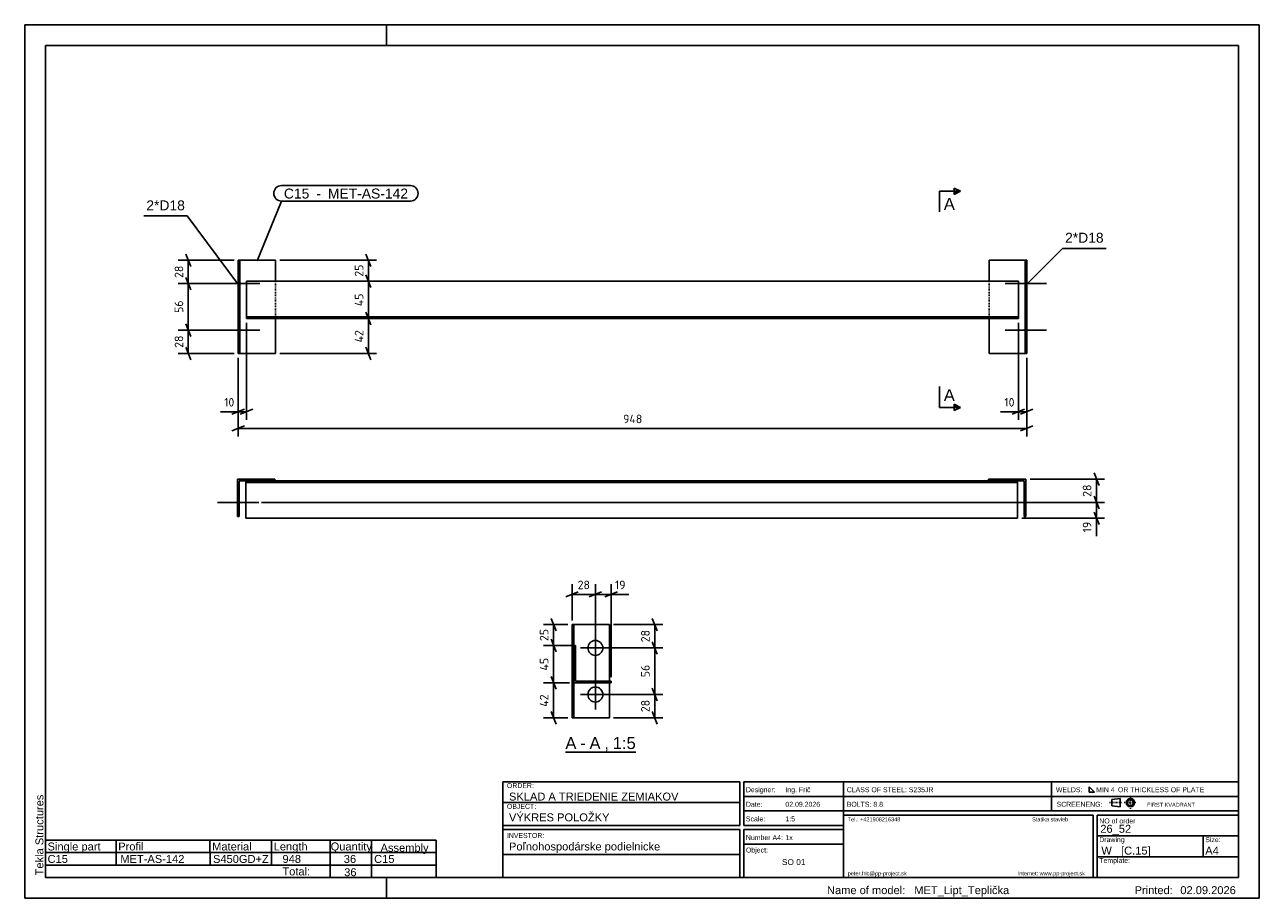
# Model space of a CAD drawing. Header units: millimetres. Extents: x 0 to 1485, y 0 to 1050.
import ezdxf

# ---------------------------------------------------------------- set-up
doc = ezdxf.new("R2010")
doc.units = ezdxf.units.MM
doc.linetypes.add('DXK_LINE_DOT1', pattern=[1.8814, 0.9407, -0.9407])
doc.styles.add('Arial', font='ARIAL.TTF', dxfattribs={"height": 0.2})
doc.styles.add('ISOCPEUR', font='ISOCPEUR.TTF', dxfattribs={"height": 0.2})

# ---------------------------------------------------------------- blocks, each defined once
blk = doc.blocks.new('Unknown-1852418-1559')
at = {"color": 7, "linetype": 'Continuous'}
for p, q in [((1485, 1050), (0, 1050)), ((0, 1050), (0, 0)), ((435, 1025), (435, 1050)), ((1485, 0), (1485, 1050)), ((1460, 1025), (25, 1025)), ((25, 1025), (25, 25)), ((1460, 25), (1460, 1025)), ((25, 25), (1460, 25)), ((435, 0), (435, 25)), ((0, 0), (1485, 0))]:
    blk.add_line(p, q, dxfattribs=at)
at = {"color": 174, "linetype": 'Continuous', "style": 'Arial'}
blk.add_text('Tekla Structures', height=9.551, rotation=90, dxfattribs=at).set_placement((22.5, 27.5))
blk = doc.blocks.new('Unknown-1852418-13 - 1818')
at = {"color": 6, "linetype": 'Continuous'}
blk.add_line((650.3, 175.7), (735, 175.7), dxfattribs=at)
at = {"color": 0, "linetype": 'Continuous'}
blk.add_wipeout([(663.7, 179.4), (663.7, 194.4), (650.3, 194.4), (650.3, 179.4)], dxfattribs=at)
blk.add_wipeout([(674.8, 179.4), (674.8, 194.4), (668.2, 194.4), (668.2, 179.4)], dxfattribs=at)
at = {"color": 6, "linetype": 'Continuous', "style": 'Arial'}
blk.add_text('A', height=14.3, dxfattribs=at).set_placement((650.3, 179.4))
at = {"color": 0, "linetype": 'Continuous'}
blk.add_wipeout([(692.7, 179.4), (692.7, 194.4), (679.3, 194.4), (679.3, 179.4)], dxfattribs=at)
at = {"color": 6, "linetype": 'Continuous', "style": 'Arial'}
blk.add_text('-', height=14.3, dxfattribs=at).set_placement((668.2, 179.4))
at = {"color": 0, "linetype": 'Continuous'}
blk.add_wipeout([(702.7, 179.4), (702.7, 194.4), (697.2, 194.4), (697.2, 179.4)], dxfattribs=at)
at = {"color": 6, "linetype": 'Continuous', "style": 'Arial'}
blk.add_text('A', height=14.3, dxfattribs=at).set_placement((679.3, 179.4))
at = {"color": 0, "linetype": 'Continuous'}
blk.add_wipeout([(735, 179.4), (735, 194.4), (707.2, 194.4), (707.2, 179.4)], dxfattribs=at)
at = {"color": 6, "linetype": 'Continuous', "style": 'Arial'}
for s, height, p in [('1:5', 14.33, (707.2, 179.4)), (',', 14.3, (697.2, 179.4))]:
    blk.add_text(s, height=height, dxfattribs=at).set_placement(p)
blk = doc.blocks.new('Bolt-1852418-1255 - 1217')
at = {"color": 136, "linetype": 'Continuous'}
for p, q in [((258.8, 691.8), (256.8, 691.8)), ((232.8, 682.8), (282.8, 682.8)), ((258.8, 673.8), (256.8, 673.8))]:
    blk.add_line(p, q, dxfattribs=at)
blk = doc.blocks.new('Part-1852418-1252 - 1217')
at = {"color": 3, "linetype": 'Continuous'}
for p, q in [((256.8, 654.8), (256.8, 766.8)), ((258.8, 766.8), (256.8, 766.8)), ((258.8, 654.8), (258.8, 766.8)), ((301.8, 766.8), (258.8, 766.8)), ((301.8, 766.8), (301.8, 741.8)), ((1160.2, 766.8), (1160.2, 741.8)), ((1160.2, 766.8), (1205.2, 766.8)), ((1203.2, 654.8), (1203.2, 766.8)), ((1205.2, 766.8), (1205.2, 654.8)), ((1195.2, 741.8), (266.8, 741.8)), ((266.8, 741.8), (266.8, 696.8)), ((1195.2, 696.8), (1195.2, 741.8)), ((1195.2, 698.8), (266.8, 698.8)), ((266.8, 696.8), (1195.2, 696.8)), ((301.8, 654.8), (301.8, 696.8)), ((1160.2, 654.8), (1160.2, 696.8)), ((258.8, 654.8), (256.8, 654.8)), ((301.8, 654.8), (258.8, 654.8)), ((1205.2, 654.8), (1160.2, 654.8))]:
    blk.add_line(p, q, dxfattribs=at)
at = {"color": 1, "linetype": 'DXK_LINE_DOT1'}
for p, q in [((301.8, 741.8), (301.8, 696.8)), ((1160.2, 741.8), (1160.2, 696.8)), ((256.8, 654.8), (258.8, 654.8)), ((1160.2, 654.8), (1203.2, 654.8))]:
    blk.add_line(p, q, dxfattribs=at)
blk = doc.blocks.new('Bolt-1852418-1253 - 1217')
at = {"color": 136, "linetype": 'Continuous'}
for p, q in [((1203.2, 691.8), (1205.2, 691.8)), ((1179.2, 682.8), (1229.2, 682.8)), ((1203.2, 673.8), (1205.2, 673.8))]:
    blk.add_line(p, q, dxfattribs=at)
blk = doc.blocks.new('Bolt-1852418-1254 - 1217')
at = {"color": 136, "linetype": 'Continuous'}
for p, q in [((1203.2, 747.8), (1205.2, 747.8)), ((1179.2, 738.8), (1229.2, 738.8)), ((1203.2, 729.8), (1205.2, 729.8))]:
    blk.add_line(p, q, dxfattribs=at)
blk = doc.blocks.new('Bolt-1852418-1256 - 1217')
at = {"color": 136, "linetype": 'Continuous'}
for p, q in [((258.8, 747.8), (256.8, 747.8)), ((232.8, 738.8), (282.8, 738.8)), ((258.8, 729.8), (256.8, 729.8))]:
    blk.add_line(p, q, dxfattribs=at)
blk = doc.blocks.new('Part-1852418-1259 - 1258')
at = {"color": 3, "linetype": 'Continuous'}
for p, q in [((255.8, 503.7), (255.8, 458.7)), ((300.8, 503.7), (255.8, 503.7)), ((257.8, 501.7), (257.8, 458.7)), ((257.8, 501.7), (1159.2, 501.7)), ((265.8, 456.7), (265.8, 501.7)), ((265.8, 499.7), (1194.2, 499.7)), ((300.8, 501.7), (300.8, 503.7)), ((1159.2, 503.7), (1159.2, 501.7)), ((1204.2, 503.7), (1159.2, 503.7)), ((1159.2, 501.7), (1202.2, 501.7)), ((1194.2, 501.7), (1194.2, 456.7)), ((1202.2, 458.7), (1202.2, 501.7)), ((1204.2, 458.7), (1204.2, 503.7)), ((255.8, 458.7), (257.8, 458.7)), ((1194.2, 456.7), (265.8, 456.7)), ((1202.2, 458.7), (1204.2, 458.7))]:
    blk.add_line(p, q, dxfattribs=at)
at = {"color": 1, "linetype": 'DXK_LINE_DOT1'}
for p, q in [((265.8, 501.7), (265.8, 499.7)), ((257.8, 458.7), (255.8, 458.7)), ((1204.2, 458.7), (1202.2, 458.7))]:
    blk.add_line(p, q, dxfattribs=at)
blk = doc.blocks.new('Bolt-1852418-1260 - 1258')
at = {"color": 136, "linetype": 'Continuous'}
for p, q in [((1178.2, 475.7), (1228.2, 475.7)), ((1202.2, 484.7), (1204.2, 484.7)), ((1202.2, 466.7), (1204.2, 466.7))]:
    blk.add_line(p, q, dxfattribs=at)
blk = doc.blocks.new('Bolt-1852418-1261 - 1258')
at = {"color": 136, "linetype": 'Continuous'}
for p, q in [((1178.2, 475.7), (1228.2, 475.7)), ((1202.2, 484.7), (1204.2, 484.7)), ((1202.2, 466.7), (1204.2, 466.7))]:
    blk.add_line(p, q, dxfattribs=at)
blk = doc.blocks.new('Bolt-1852418-1262 - 1258')
at = {"color": 136, "linetype": 'Continuous'}
for p, q in [((231.8, 475.7), (281.8, 475.7)), ((257.8, 484.7), (255.8, 484.7)), ((257.8, 466.7), (255.8, 466.7))]:
    blk.add_line(p, q, dxfattribs=at)
blk = doc.blocks.new('Bolt-1852418-1263 - 1258')
at = {"color": 136, "linetype": 'Continuous'}
for p, q in [((231.8, 475.7), (281.8, 475.7)), ((257.8, 484.7), (255.8, 484.7)), ((257.8, 466.7), (255.8, 466.7))]:
    blk.add_line(p, q, dxfattribs=at)
blk = doc.blocks.new('Part-1852418-1820 - 1818')
at = {"color": 3, "linetype": 'Continuous'}
for p, q in [((703.4, 328.9), (658.4, 328.9)), ((658.4, 328.9), (658.4, 216.9)), ((660.4, 328.9), (660.4, 303.9)), ((703.4, 328.9), (703.4, 260.9)), ((662.4, 303.9), (660.4, 303.9)), ((660.4, 303.9), (660.4, 258.9)), ((662.4, 260.9), (662.4, 303.9)), ((660.4, 258.9), (660.4, 216.9)), ((660.4, 258.9), (705.4, 258.9)), ((705.4, 260.9), (662.4, 260.9)), ((703.4, 216.9), (703.4, 258.9)), ((705.4, 258.9), (705.4, 260.9)), ((658.4, 216.9), (703.4, 216.9))]:
    blk.add_line(p, q, dxfattribs=at)
at = {"color": 1, "linetype": 'DXK_LINE_DOT1'}
for p, q in [((660.4, 303.9), (662.4, 303.9)), ((660.4, 303.9), (660.4, 258.9)), ((662.4, 303.9), (662.4, 260.9)), ((705.4, 258.9), (660.4, 258.9)), ((662.4, 260.9), (705.4, 260.9)), ((703.4, 258.9), (703.4, 260.9)), ((705.4, 260.9), (705.4, 258.9))]:
    blk.add_line(p, q, dxfattribs=at)
blk = doc.blocks.new('Bolt-1852418-1821 - 1818')
at = {"color": 136, "linetype": 'Continuous'}
for p, q in [((686.4, 226.9), (686.4, 262.9)), ((704.4, 244.9), (668.4, 244.9))]:
    blk.add_line(p, q, dxfattribs=at)
blk.add_circle((686.4, 244.9), 9, dxfattribs=at)
blk = doc.blocks.new('Bolt-1852418-1822 - 1818')
at = {"color": 136, "linetype": 'Continuous'}
for p, q in [((686.4, 282.9), (686.4, 318.9)), ((704.4, 300.9), (668.4, 300.9))]:
    blk.add_line(p, q, dxfattribs=at)
blk.add_circle((686.4, 300.9), 9, dxfattribs=at)
blk = doc.blocks.new('StraightDimension-1852418-1288 - 1217')
at = {"color": 5, "linetype": 'Continuous'}
for p, q in [((1195.2, 691.8), (1195.2, 575.2)), ((1205.2, 649.8), (1205.2, 575.2)), ((1187.7, 581.8), (1202.7, 587.8)), ((1195.2, 584.8), (1205.2, 584.8)), ((1212.7, 587.8), (1197.7, 581.8))]:
    blk.add_line(p, q, dxfattribs=at)
at = {"color": 0}
blk.add_wipeout([(1193.1, 588.6), (1193.1, 605.4), (1175.9, 605.4), (1175.9, 588.6)], dxfattribs=at)
at = {"color": 5, "linetype": 'Continuous'}
blk.add_line((1195.2, 584.8), (1173.8, 584.8), dxfattribs=at)
blk.add_line((1195.2, 584.8), (1173.8, 584.8), dxfattribs=at)
at = {"color": 5, "style": 'ISOCPEUR'}
blk.add_text('10', height=10.31, dxfattribs=at).set_placement((1178.3, 591))
blk = doc.blocks.new('StraightDimension-1852418-1293 - 1217')
at = {"color": 5, "linetype": 'Continuous'}
for p, q in [((266.8, 691.8), (266.8, 575.2)), ((256.8, 649.8), (256.8, 575.2)), ((249.3, 581.8), (264.3, 587.8)), ((256.8, 584.8), (266.8, 584.8)), ((274.3, 587.8), (259.3, 581.8))]:
    blk.add_line(p, q, dxfattribs=at)
at = {"color": 0}
blk.add_wipeout([(254.7, 588.6), (254.7, 605.4), (237.5, 605.4), (237.5, 588.6)], dxfattribs=at)
at = {"color": 5, "linetype": 'Continuous'}
blk.add_line((256.8, 584.8), (235.4, 584.8), dxfattribs=at)
blk.add_line((256.8, 584.8), (235.4, 584.8), dxfattribs=at)
at = {"color": 5, "style": 'ISOCPEUR'}
blk.add_text('10', height=10.31, dxfattribs=at).set_placement((239.9, 591))
blk = doc.blocks.new('StraightDimension-1852418-1297 - 1217')
at = {"color": 5, "linetype": 'Continuous'}
for p, q in [((256.8, 649.8), (256.8, 555.2)), ((1205.2, 649.8), (1205.2, 555.2)), ((264.3, 567.8), (249.3, 561.8)), ((256.8, 564.8), (1205.2, 564.8)), ((1197.7, 561.8), (1212.7, 567.8))]:
    blk.add_line(p, q, dxfattribs=at)
at = {"color": 0}
blk.add_wipeout([(744.8, 568.6), (744.8, 585.4), (717.3, 585.4), (717.3, 568.6)], dxfattribs=at)
at = {"color": 5, "style": 'ISOCPEUR'}
blk.add_text('948', height=10.31, dxfattribs=at).set_placement((719.7, 571))
blk = doc.blocks.new('StraightDimension-1852418-1588 - 1217')
at = {"color": 5, "linetype": 'Continuous'}
for p, q in [((410.4, 774.3), (416.4, 759.3)), ((306.8, 766.8), (423, 766.8)), ((413.4, 741.8), (413.4, 766.8)), ((416.4, 734.3), (410.4, 749.3)), ((340.6, 741.8), (423, 741.8))]:
    blk.add_line(p, q, dxfattribs=at)
at = {"color": 0}
blk.add_wipeout([(409.7, 763.9), (392.9, 763.9), (392.9, 744.7), (409.7, 744.7)], dxfattribs=at)
at = {"color": 5, "style": 'ISOCPEUR'}
blk.add_text('25', height=10.31, rotation=90.0002, dxfattribs=at).set_placement((407.3, 747.1))
blk = doc.blocks.new('StraightDimension-1852418-1589 - 1217')
at = {"color": 5, "linetype": 'Continuous'}
for p, q in [((410.4, 749.3), (416.4, 734.3)), ((340.6, 741.8), (423, 741.8)), ((413.4, 696.8), (413.4, 741.8)), ((416.4, 689.3), (410.4, 704.3)), ((340.6, 696.8), (423, 696.8))]:
    blk.add_line(p, q, dxfattribs=at)
at = {"color": 0}
blk.add_wipeout([(409.7, 729.5), (392.9, 729.5), (392.9, 709.2), (409.7, 709.2)], dxfattribs=at)
at = {"color": 5, "style": 'ISOCPEUR'}
blk.add_text('45', height=10.31, rotation=90.0002, dxfattribs=at).set_placement((407.3, 711.6))
blk = doc.blocks.new('StraightDimension-1852418-1590 - 1217')
at = {"color": 5, "linetype": 'Continuous'}
for p, q in [((410.4, 704.3), (416.4, 689.3)), ((340.6, 696.8), (423, 696.8)), ((413.4, 654.8), (413.4, 696.8)), ((306.8, 654.8), (423, 654.8)), ((416.4, 647.3), (410.4, 662.3))]:
    blk.add_line(p, q, dxfattribs=at)
at = {"color": 0}
blk.add_wipeout([(409.7, 686), (392.9, 686), (392.9, 665.7), (409.7, 665.7)], dxfattribs=at)
at = {"color": 5, "style": 'ISOCPEUR'}
blk.add_text('42', height=10.31, rotation=90.0002, dxfattribs=at).set_placement((407.3, 668.1))
blk = doc.blocks.new('StraightDimension-1852418-1700 - 1217')
at = {"color": 5, "linetype": 'Continuous'}
for p, q in [((193.8, 774.3), (199.8, 759.3)), ((251.8, 766.8), (184.7, 766.8)), ((196.8, 738.8), (196.8, 766.8)), ((199.8, 731.3), (193.8, 746.3)), ((251.8, 738.8), (184.7, 738.8))]:
    blk.add_line(p, q, dxfattribs=at)
at = {"color": 0}
blk.add_wipeout([(193.1, 762.4), (176.3, 762.4), (176.3, 743.2), (193.1, 743.2)], dxfattribs=at)
at = {"color": 5, "style": 'ISOCPEUR'}
blk.add_text('28', height=10.31, rotation=90.0002, dxfattribs=at).set_placement((190.7, 745.6))
blk = doc.blocks.new('StraightDimension-1852418-1701 - 1217')
at = {"color": 5, "linetype": 'Continuous'}
for p, q in [((193.8, 746.3), (199.8, 731.3)), ((251.8, 738.8), (184.7, 738.8)), ((196.8, 682.8), (196.8, 738.8)), ((199.8, 675.3), (193.8, 690.3)), ((251.8, 682.8), (184.7, 682.8))]:
    blk.add_line(p, q, dxfattribs=at)
at = {"color": 0}
blk.add_wipeout([(193.1, 720.4), (176.3, 720.4), (176.3, 701.2), (193.1, 701.2)], dxfattribs=at)
at = {"color": 5, "style": 'ISOCPEUR'}
blk.add_text('56', height=10.31, rotation=90.0002, dxfattribs=at).set_placement((190.7, 703.6))
blk = doc.blocks.new('StraightDimension-1852418-1702 - 1217')
at = {"color": 5, "linetype": 'Continuous'}
for p, q in [((193.8, 690.3), (199.8, 675.3)), ((251.8, 682.8), (184.7, 682.8)), ((196.8, 654.8), (196.8, 682.8)), ((251.8, 654.8), (184.7, 654.8)), ((199.8, 647.3), (193.8, 662.3))]:
    blk.add_line(p, q, dxfattribs=at)
at = {"color": 0}
blk.add_wipeout([(193.1, 678.4), (176.3, 678.4), (176.3, 659.2), (193.1, 659.2)], dxfattribs=at)
at = {"color": 5, "style": 'ISOCPEUR'}
blk.add_text('28', height=10.31, rotation=90.0002, dxfattribs=at).set_placement((190.7, 661.6))
blk = doc.blocks.new('StraightDimension-1852418-1302 - 1258')
at = {"color": 5, "linetype": 'Continuous'}
for p, q in [((285, 475.7), (1298.8, 475.7)), ((1286.2, 483.2), (1292.2, 468.2)), ((1289.2, 456.7), (1289.2, 475.7)), ((1292.2, 449.2), (1286.2, 464.2)), ((1199.2, 456.7), (1298.8, 456.7))]:
    blk.add_line(p, q, dxfattribs=at)
at = {"color": 0}
blk.add_wipeout([(1285.4, 454.6), (1268.6, 454.6), (1268.6, 437.4), (1285.4, 437.4)], dxfattribs=at)
at = {"color": 5, "linetype": 'Continuous'}
blk.add_line((1289.2, 456.7), (1289.2, 435.3), dxfattribs=at)
blk.add_line((1289.2, 456.7), (1289.2, 435.3), dxfattribs=at)
at = {"color": 5, "style": 'ISOCPEUR'}
blk.add_text('19', height=10.31, rotation=90.0002, dxfattribs=at).set_placement((1283, 439.8))
blk = doc.blocks.new('StraightDimension-1852418-1301 - 1258')
at = {"color": 5, "linetype": 'Continuous'}
for p, q in [((1286.2, 511.2), (1292.2, 496.2)), ((1209.2, 503.7), (1298.8, 503.7)), ((1289.2, 475.7), (1289.2, 503.7)), ((285, 475.7), (1298.8, 475.7)), ((1292.2, 468.2), (1286.2, 483.2))]:
    blk.add_line(p, q, dxfattribs=at)
at = {"color": 0}
blk.add_wipeout([(1285.4, 499.3), (1268.6, 499.3), (1268.6, 480.1), (1285.4, 480.1)], dxfattribs=at)
at = {"color": 5, "style": 'ISOCPEUR'}
blk.add_text('28', height=10.31, rotation=90.0002, dxfattribs=at).set_placement((1283, 482.5))
blk = doc.blocks.new('StraightDimension-1852418-1840 - 1818')
at = {"color": 5, "linetype": 'Continuous'}
for p, q in [((691.4, 300.9), (767.4, 300.9)), ((754.8, 308.4), (760.8, 293.4)), ((757.8, 244.9), (757.8, 300.9)), ((691.4, 244.9), (767.4, 244.9)), ((760.8, 237.4), (754.8, 252.4))]:
    blk.add_line(p, q, dxfattribs=at)
at = {"color": 0}
blk.add_wipeout([(754.1, 282.5), (737.3, 282.5), (737.3, 263.3), (754.1, 263.3)], dxfattribs=at)
at = {"color": 5, "style": 'ISOCPEUR'}
blk.add_text('56', height=10.31, rotation=90.0002, dxfattribs=at).set_placement((751.7, 265.7))
blk = doc.blocks.new('StraightDimension-1852418-1952 - 1818')
at = {"color": 5, "linetype": 'Continuous'}
for p, q in [((657.4, 303.9), (623.9, 303.9)), ((633.1, 311.4), (639.1, 296.4)), ((636.1, 258.9), (636.1, 303.9)), ((655.4, 258.9), (623.9, 258.9)), ((639.1, 251.4), (633.1, 266.4))]:
    blk.add_line(p, q, dxfattribs=at)
at = {"color": 0}
blk.add_wipeout([(632.3, 291.6), (615.5, 291.6), (615.5, 271.3), (632.3, 271.3)], dxfattribs=at)
at = {"color": 5, "style": 'ISOCPEUR'}
blk.add_text('45', height=10.31, rotation=90.0002, dxfattribs=at).set_placement((629.9, 273.7))
blk = doc.blocks.new('StraightDimension-1852418-1853 - 1818')
at = {"color": 5, "linetype": 'Continuous'}
for p, q in [((686.4, 249.9), (686.4, 377.5)), ((705.4, 265.9), (705.4, 377.5)), ((678.9, 362.3), (693.9, 368.3)), ((686.4, 365.3), (705.4, 365.3)), ((712.9, 368.3), (697.9, 362.3))]:
    blk.add_line(p, q, dxfattribs=at)
at = {"color": 0}
blk.add_wipeout([(724.6, 369.1), (724.6, 385.9), (707.5, 385.9), (707.5, 369.1)], dxfattribs=at)
at = {"color": 5, "linetype": 'Continuous'}
blk.add_line((705.4, 365.3), (726.7, 365.3), dxfattribs=at)
blk.add_line((705.4, 365.3), (726.7, 365.3), dxfattribs=at)
at = {"color": 5, "style": 'ISOCPEUR'}
blk.add_text('19', height=10.31, dxfattribs=at).set_placement((709.9, 371.5))
blk = doc.blocks.new('StraightDimension-1852418-1854 - 1818')
at = {"color": 5, "linetype": 'Continuous'}
for p, q in [((658.4, 333.9), (658.4, 377.5)), ((686.4, 249.9), (686.4, 377.5)), ((650.9, 362.3), (665.9, 368.3)), ((658.4, 365.3), (686.4, 365.3)), ((693.9, 368.3), (678.9, 362.3))]:
    blk.add_line(p, q, dxfattribs=at)
at = {"color": 0}
blk.add_wipeout([(682, 369.1), (682, 385.9), (662.7, 385.9), (662.7, 369.1)], dxfattribs=at)
at = {"color": 5, "style": 'ISOCPEUR'}
blk.add_text('28', height=10.31, dxfattribs=at).set_placement((665.1, 371.5))
blk = doc.blocks.new('StraightDimension-1852418-1839 - 1818')
at = {"color": 5, "linetype": 'Continuous'}
for p, q in [((708.4, 328.9), (767.4, 328.9)), ((754.8, 336.4), (760.8, 321.4)), ((757.8, 300.9), (757.8, 328.9)), ((691.4, 300.9), (767.4, 300.9)), ((760.8, 293.4), (754.8, 308.4))]:
    blk.add_line(p, q, dxfattribs=at)
at = {"color": 0}
blk.add_wipeout([(754.1, 324.5), (737.3, 324.5), (737.3, 305.3), (754.1, 305.3)], dxfattribs=at)
at = {"color": 5, "style": 'ISOCPEUR'}
blk.add_text('28', height=10.31, rotation=90.0002, dxfattribs=at).set_placement((751.7, 307.7))
blk = doc.blocks.new('StraightDimension-1852418-1841 - 1818')
at = {"color": 5, "linetype": 'Continuous'}
for p, q in [((691.4, 244.9), (767.4, 244.9)), ((754.8, 252.4), (760.8, 237.4)), ((757.8, 216.9), (757.8, 244.9)), ((760.8, 209.4), (754.8, 224.4)), ((708.4, 216.9), (767.4, 216.9))]:
    blk.add_line(p, q, dxfattribs=at)
at = {"color": 0}
blk.add_wipeout([(754.1, 240.5), (737.3, 240.5), (737.3, 221.3), (754.1, 221.3)], dxfattribs=at)
at = {"color": 5, "style": 'ISOCPEUR'}
blk.add_text('28', height=10.31, rotation=90.0002, dxfattribs=at).set_placement((751.7, 223.7))
blk = doc.blocks.new('StraightDimension-1852418-1951 - 1818')
at = {"color": 5, "linetype": 'Continuous'}
for p, q in [((653.4, 328.9), (623.9, 328.9)), ((633.1, 336.4), (639.1, 321.4)), ((636.1, 303.9), (636.1, 328.9)), ((657.4, 303.9), (623.9, 303.9)), ((639.1, 296.4), (633.1, 311.4))]:
    blk.add_line(p, q, dxfattribs=at)
at = {"color": 0}
blk.add_wipeout([(632.3, 326), (615.5, 326), (615.5, 306.8), (632.3, 306.8)], dxfattribs=at)
at = {"color": 5, "style": 'ISOCPEUR'}
blk.add_text('25', height=10.31, rotation=90.0002, dxfattribs=at).set_placement((629.9, 309.2))
blk = doc.blocks.new('StraightDimension-1852418-1953 - 1818')
at = {"color": 5, "linetype": 'Continuous'}
for p, q in [((655.4, 258.9), (623.9, 258.9)), ((633.1, 266.4), (639.1, 251.4)), ((636.1, 216.9), (636.1, 258.9)), ((639.1, 209.4), (633.1, 224.4)), ((653.4, 216.9), (623.9, 216.9))]:
    blk.add_line(p, q, dxfattribs=at)
at = {"color": 0}
blk.add_wipeout([(632.3, 248.1), (615.5, 248.1), (615.5, 227.8), (632.3, 227.8)], dxfattribs=at)
at = {"color": 5, "style": 'ISOCPEUR'}
blk.add_text('42', height=10.31, rotation=90.0002, dxfattribs=at).set_placement((629.9, 230.2))
blk = doc.blocks.new('Unknown-1852418-2008')
at = {"color": 174, "linetype": 'Continuous'}
for p, q in [((1235, 140), (1235, 105)), ((1280.3, 133.8), (1280.3, 127.6)), ((1286.6, 127.6), (1280.3, 133.8)), ((1280.3, 127.6), (1286.6, 127.6))]:
    blk.add_line(p, q, dxfattribs=at)
at = {"color": 7, "linetype": 'Continuous'}
for p, q in [((1307.6, 118.7), (1317.5, 120)), ((1317.5, 120), (1317.5, 110)), ((1307.6, 111.2), (1307.6, 118.7)), ((1307.6, 111.2), (1317.5, 110))]:
    blk.add_line(p, q, dxfattribs=at)
at = {"color": 7, "linetype": 'DXK_LINE_DOT1'}
for p, q in [((1330, 107.5), (1330, 122.5)), ((1305, 115), (1320, 115)), ((1322.5, 115), (1337.5, 115))]:
    blk.add_line(p, q, dxfattribs=at)
at = {"color": 7, "linetype": 'Continuous'}
for radius in [5, 3.75]:
    blk.add_circle((1330, 115), radius, dxfattribs=at)
at = {"color": 174, "style": 'Arial'}
for s, height, p in [('CLASS OF STEEL: S235JR', 5.969, (988.8, 127.5)), ('WELDS:', 5.97, (1240.3, 127.5)), ('MIN 4', 5.97, (1288.8, 127.5)), ('OR THICKLESS OF PLATE', 5.969, (1315, 127.5)), ('BOLTS: 8.8 ', 5.969, (988.8, 110)), ('SCREENENG:', 5.97, (1241.2, 110))]:
    blk.add_text(s, height=height, dxfattribs=at).set_placement(p)
at = {"color": 174, "linetype": 'Continuous', "style": 'Arial'}
blk.add_text('FIRST KVADRANT', height=4.775, dxfattribs=at).set_placement((1350, 110))
blk = doc.blocks.new('Unknown-1852418-2007')
at = {"color": 174, "linetype": 'Continuous'}
for p, q in [((985, 25), (985, 140)), ((985, 140), (1460, 140)), ((1460, 25), (1460, 140)), ((985, 122.5), (1460, 122.5)), ((985, 105), (1460, 105)), ((985, 100), (1285, 100)), ((1285, 100), (1285, 25)), ((1290, 100), (1290, 25)), ((1290, 100), (1460, 100)), ((1290, 75), (1460, 75)), ((1290, 50), (1460, 50)), ((985, 25), (1460, 25))]:
    blk.add_line(p, q, dxfattribs=at)
at = {"color": 174, "linetype": 'Continuous', "style": 'Arial'}
for s, height, p in [('NO of order', 5.9692, (1292.5, 90)), ('Template:', 5.969, (1292.5, 42.5))]:
    blk.add_text(s, height=height, dxfattribs=at).set_placement(p)
at = {"color": 1, "style": 'Arial'}
blk.add_text('26_52', height=9.551, dxfattribs=at).set_placement((1293.75, 78.75))
at = {"color": 174, "style": 'Arial'}
blk.add_text('Drawing', height=5.969, dxfattribs=at).set_placement((1292.5, 67.5))
at = {"color": 1, "linetype": 'Continuous', "style": 'Arial'}
blk.add_text('W   [C.15]', height=9.551, dxfattribs=at).set_placement((1295, 52.5))
blk = doc.blocks.new('Unknown-1852418-2009')
at = {"color": 174, "linetype": 'Continuous'}
for p, q in [((575, 140), (860, 140)), ((575, 140), (575, 25)), ((860, 87.5), (860, 140)), ((865, 140), (985, 140)), ((865, 140), (865, 87.5)), ((985, 140), (985, 25)), ((865, 122.5), (985, 122.5)), ((575, 115), (860, 115)), ((865, 105), (985, 105)), ((575, 87.5), (860, 87.5)), ((575, 82.5), (860, 82.5)), ((860, 82.5), (860, 25)), ((865, 87.5), (985, 87.5)), ((865, 82.5), (985, 82.5)), ((865, 25), (865, 82.5)), ((865, 65), (985, 65)), ((575, 52.5), (860, 52.5)), ((575, 25), (860, 25)), ((865, 25), (985, 25))]:
    blk.add_line(p, q, dxfattribs=at)
at = {"color": 174, "style": 'Arial'}
for s, p in [('ORDER:', (580, 132.5)), ('Designer:', (867.5, 127.5)), ('OBJECT:', (580, 107.5)), ('Date:', (867.5, 110)), ('Scale:', (867.5, 92.5)), ('INVESTOR:', (580, 72.5))]:
    blk.add_text(s, height=5.97, dxfattribs=at).set_placement(p)
at = {"color": 1, "style": 'Arial'}
for s, height, p in [('Ing. Frič', 5.97, (915, 127.5)), ('SKLAD A TRIEDENIE ZEMIAKOV', 9.551, (582.5, 117.5)), ('VÝKRES POLOŽKY', 9.551, (582.5, 92.5)), ('Poľnohospodárske podielnicke', 9.551, (582.5, 57.5))]:
    blk.add_text(s, height=height, dxfattribs=at).set_placement(p)
at = {"color": 1, "linetype": 'Continuous', "style": 'Arial'}
for s, height, p in [('02.09.2026', 5.97, (915, 110)), ('1:5', 5.97, (915, 92.5)), ('1x', 5.97, (915, 70)), ('SO 01', 7.16, (910.8, 40))]:
    blk.add_text(s, height=height, dxfattribs=at).set_placement(p)
at = {"color": 174, "linetype": 'Continuous', "style": 'Arial'}
for s, p in [('Number A4:', (867.5, 70)), ('Object:', (867.5, 55))]:
    blk.add_text(s, height=5.97, dxfattribs=at).set_placement(p)
blk = doc.blocks.new('Unknown-1852418-2010')
at = {"color": 174, "style": 'Arial'}
for s, height, p in [('Name of model:', 9.551, (965, 5)), ('Printed:', 9.55, (1335, 5))]:
    blk.add_text(s, height=height, dxfattribs=at).set_placement(p)
at = {"color": 1, "style": 'Arial'}
for s, height, p in [('MET_Lipt_Teplička', 9.551, (1070, 5)), ('02.09.2026', 9.55, (1390, 5))]:
    blk.add_text(s, height=height, dxfattribs=at).set_placement(p)
blk = doc.blocks.new('Unknown-1852418-2011')
at = {"color": 174, "style": 'Arial'}
for s, p in [('Tel.: +421908216348', (990, 92.5)), ('Statika stavieb', (1211.73, 92.5)), ('peter.fric@pp-project.sk', (990, 27.5)), ('Internet: www.pp-project.sk', (1194.445, 27.5))]:
    blk.add_text(s, height=4.77539, dxfattribs=at).set_placement(p)
blk = doc.blocks.new('Unknown-1852418-2013')
at = {"color": 174, "linetype": 'Continuous'}
blk.add_line((1417.5, 75), (1417.5, 50), dxfattribs=at)
at = {"color": 1, "style": 'Arial'}
blk.add_text('A4', height=9.55, dxfattribs=at).set_placement((1420, 52.5))
at = {"color": 174, "style": 'Arial'}
blk.add_text('Size:', height=5.97, dxfattribs=at).set_placement((1420, 67.5))
blk = doc.blocks.new('Unknown-1852418-2014')
at = {"color": 2, "linetype": 'Continuous'}
for p, q in [((25, 70), (25, 55)), ((25, 40), (25, 25))]:
    blk.add_line(p, q, dxfattribs=at)
at = {"color": 174, "linetype": 'Continuous'}
for p, q in [((25, 70), (495, 70)), ((110, 70), (110, 55)), ((222.5, 70), (222.5, 55)), ((297, 70), (297, 55)), ((367.5, 70), (367.5, 55)), ((417, 70), (417, 55)), ((495, 70), (495, 55)), ((25, 55), (495, 55)), ((25, 55), (25, 40)), ((110, 55), (110, 40)), ((223, 55), (223, 40)), ((297, 55), (297, 40)), ((367.5, 55), (367.5, 40)), ((417, 55), (417, 40)), ((495, 55), (495, 40)), ((25, 40), (495, 40)), ((367.5, 40), (367.5, 25)), ((417, 40), (417, 25)), ((495, 40), (495, 25)), ((25, 25), (495, 25))]:
    blk.add_line(p, q, dxfattribs=at)
at = {"color": 7, "linetype": 'Continuous'}
blk.add_line((207.5, 70), (207.5, 70), dxfattribs=at)
at = {"color": 174, "linetype": 'Continuous', "style": 'Arial'}
for s, height, p in [('Single part', 9.551, (27.5, 57.5)), ('Profil', 9.55, (112.5, 57.5)), ('Material', 9.55, (225.5, 57.5)), ('Length', 9.55, (299.5, 57.5)), ('Quantity', 9.55, (368, 57.5)), ('Assembly', 9.55, (428, 56)), ('Total:', 9.55, (310, 27.5))]:
    blk.add_text(s, height=height, dxfattribs=at).set_placement(p)
at = {"color": 1, "linetype": 'Continuous', "style": 'Arial'}
for s, p in [('C15', (27.5, 42.5)), ('MET-AS-142', (115, 42.5)), ('S450GD+Z', (226.5, 42.5)), ('948', (310.1, 42.5)), ('36', (383.8, 42.5)), ('C15', (420.3, 42.5)), ('36', (384.3, 26.5))]:
    blk.add_text(s, height=9.55, dxfattribs=at).set_placement(p)
blk = doc.blocks.new('MarkSet-1852418-1317 - 1217')
at = {"color": 0}
blk.add_wipeout([(1297.8, 788), (1297.8, 800.5), (1251.4, 800.5), (1251.4, 788)], dxfattribs=at)
blk.add_wipeout([(1297.8, 788), (1297.8, 800.5), (1251.4, 800.5), (1251.4, 788)], dxfattribs=at)
at = {"color": 136, "linetype": 'Continuous'}
for p, q in [((1206, 738.8), (1248.4, 781.2)), ((1248.4, 781.2), (1300.8, 781.2))]:
    blk.add_line(p, q, dxfattribs=at)
at = {"color": 1, "style": 'Arial'}
blk.add_text('2*D18', height=11.94, dxfattribs=at).set_placement((1251.4, 788))
blk = doc.blocks.new('MarkSet-1852418-1322 - 1217')
at = {"color": 0}
blk.add_wipeout([(192.6, 826.9), (192.6, 839.4), (146.3, 839.4), (146.3, 826.9)], dxfattribs=at)
blk.add_wipeout([(192.6, 826.9), (192.6, 839.4), (146.3, 839.4), (146.3, 826.9)], dxfattribs=at)
at = {"color": 136, "linetype": 'Continuous'}
for p in [(143.3, 820.1), (256, 738.8)]:
    blk.add_line(p, (195.6, 820.1), dxfattribs=at)
at = {"color": 1, "style": 'Arial'}
blk.add_text('2*D18', height=11.94, dxfattribs=at).set_placement((146.3, 826.9))
blk = doc.blocks.new('Mark-1852418-1314 - 1217')
at = {"color": 0}
blk.add_wipeout([(342.4, 841.1), (342.4, 853.6), (311.8, 853.6), (311.8, 841.1)], dxfattribs=at)
blk.add_wipeout([(342.4, 841.1), (342.4, 853.6), (311.8, 853.6), (311.8, 841.1)], dxfattribs=at)
at = {"color": 136, "linetype": 'Continuous'}
blk.add_line((279.6, 766.3), (308.8, 838.1), dxfattribs=at)
blk.add_arc((308.8, 847.3), 9.25, 90, 270, dxfattribs=at)
at = {"color": 0}
blk.add_wipeout([(361, 841.1), (361, 853.6), (346.2, 853.6), (346.2, 841.1)], dxfattribs=at)
blk.add_wipeout([(361, 841.1), (361, 853.6), (346.2, 853.6), (346.2, 841.1)], dxfattribs=at)
at = {"color": 1, "style": 'Arial'}
blk.add_text('C15', height=11.94, dxfattribs=at).set_placement((311.8, 841.1))
at = {"color": 2, "style": 'Arial'}
blk.add_text(' - ', height=11.94, dxfattribs=at).set_placement((346.2, 841.1))
at = {"color": 0}
blk.add_wipeout([(461, 841.1), (461, 853.6), (364.7, 853.6), (364.7, 841.1)], dxfattribs=at)
blk.add_wipeout([(461, 841.1), (461, 853.6), (364.7, 853.6), (364.7, 841.1)], dxfattribs=at)
at = {"color": 136, "linetype": 'Continuous'}
for p, q in [((308.8, 856.6), (464, 856.6)), ((308.8, 838.1), (464, 838.1))]:
    blk.add_line(p, q, dxfattribs=at)
blk.add_arc((464, 847.3), 9.25, 270, 90, dxfattribs=at)
at = {"color": 2, "style": 'Arial'}
blk.add_text('MET-AS-142', height=11.94, dxfattribs=at).set_placement((364.7, 841.1))
blk = doc.blocks.new('SectionMark-1852418-1825 - 1217')
at = {"color": 6, "linetype": 'Continuous'}
for p, q in [((1100.5, 849.9), (1125.5, 849.9)), ((1118, 853.6), (1125.5, 849.9)), ((1100.5, 590.1), (1125.5, 590.1)), ((1125.5, 590.1), (1118, 586.4))]:
    blk.add_line(p, q, dxfattribs=at)
at = {"color": 0, "linetype": 'Continuous'}
for points in [[(1118.8, 827.4), (1118.8, 842.4), (1105.5, 842.4), (1105.5, 827.4)], [(1118.8, 597.6), (1118.8, 612.6), (1105.5, 612.6), (1105.5, 597.6)]]:
    blk.add_wipeout(points, dxfattribs=at)
at = {"linetype": 'Continuous'}
for points in [[(1118, 846.1), (1118, 849.9), (1125.5, 849.9)], [(1118, 590.1), (1118, 593.9), (1125.5, 590.1)]]:
    blk.add_hatch(color=6, dxfattribs=at).paths.add_polyline_path(points)
at = {"color": 6, "linetype": 'Continuous'}
for p, q in [((1100.5, 849.9), (1100.5, 824.9)), ((1118, 846.1), (1118, 853.6)), ((1125.5, 849.9), (1118, 846.1)), ((1100.5, 590.1), (1100.5, 615.1)), ((1125.5, 590.1), (1118, 593.9)), ((1118, 593.9), (1118, 586.4))]:
    blk.add_line(p, q, dxfattribs=at)
at = {"color": 6, "linetype": 'Continuous', "style": 'Arial'}
for p in [(1105.5, 827.4), (1105.5, 597.6)]:
    blk.add_text('A', height=14.3, dxfattribs=at).set_placement(p)

msp = doc.modelspace()

# ---------------------------------------------------------------- block references
for name in ['Unknown-1852418-1559', 'Part-1852418-1252 - 1217', 'Bolt-1852418-1256 - 1217', 'Bolt-1852418-1254 - 1217', 'Bolt-1852418-1255 - 1217', 'Bolt-1852418-1253 - 1217', 'Part-1852418-1259 - 1258', 'Bolt-1852418-1262 - 1258', 'Bolt-1852418-1263 - 1258', 'Bolt-1852418-1260 - 1258', 'Bolt-1852418-1261 - 1258', 'Part-1852418-1820 - 1818', 'Bolt-1852418-1822 - 1818', 'Bolt-1852418-1821 - 1818', 'Unknown-1852418-2009', 'Unknown-1852418-2007', 'Unknown-1852418-2008', 'Unknown-1852418-2011', 'Unknown-1852418-2013', 'Unknown-1852418-2014', 'Unknown-1852418-2010']:
    msp.add_blockref(name, (0, 0))

# ---------------------------------------------------------------- next in the draw order: block references
for name in ['MarkSet-1852418-1317 - 1217', 'StraightDimension-1852418-1700 - 1217', 'StraightDimension-1852418-1588 - 1217', 'StraightDimension-1852418-1293 - 1217', 'StraightDimension-1852418-1288 - 1217', 'StraightDimension-1852418-1302 - 1258', 'StraightDimension-1852418-1952 - 1818', 'StraightDimension-1852418-1840 - 1818', 'Unknown-1852418-13 - 1818']:
    msp.add_blockref(name, (0, 0))

# ---------------------------------------------------------------- next in the draw order: block references
for name in ['Mark-1852418-1314 - 1217', 'StraightDimension-1852418-1701 - 1217', 'StraightDimension-1852418-1589 - 1217', 'StraightDimension-1852418-1297 - 1217', 'StraightDimension-1852418-1301 - 1258', 'StraightDimension-1852418-1853 - 1818']:
    msp.add_blockref(name, (0, 0))

# ---------------------------------------------------------------- next in the draw order: block references
for name in ['SectionMark-1852418-1825 - 1217', 'MarkSet-1852418-1322 - 1217', 'StraightDimension-1852418-1590 - 1217', 'StraightDimension-1852418-1702 - 1217', 'StraightDimension-1852418-1854 - 1818']:
    msp.add_blockref(name, (0, 0))

# ---------------------------------------------------------------- next in the draw order: block references
for name in ['StraightDimension-1852418-1951 - 1818', 'StraightDimension-1852418-1839 - 1818', 'StraightDimension-1852418-1953 - 1818', 'StraightDimension-1852418-1841 - 1818']:
    msp.add_blockref(name, (0, 0))

doc.saveas('drawing.dxf')
